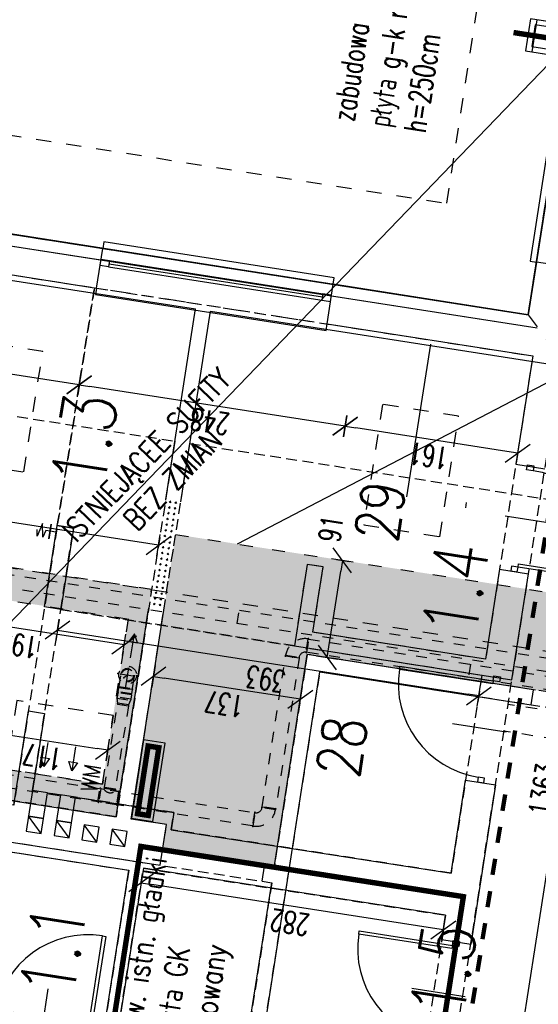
# Model space of a CAD drawing. Extents: x -38969 to 27108, y -24488 to 212598.
# Tile 127 of 256: x -8434 to -7956, y 33789 to 34697. Entities that reach past the tile are written whole.
import ezdxf
from ezdxf import colors
from ezdxf.entities.mleader import LeaderData, LeaderLine
from ezdxf.math import Vec2, Vec3

# ---------------------------------------------------------------- set-up
doc = ezdxf.new("R2010")
doc.units = 0
doc.header["$LTSCALE"] = 100
doc.header["$MEASUREMENT"] = 0
for name, pattern in [('0.5_0.5', [1, 0.5, -0.5]), ('0.7_0.7', [1.4, 0.7, -0.7]), ('ACAD_ISO03W100', [30, 12, -18]), ('CENTER', [0.55, 0.37, -0.06, 0.06, -0.06]), ('DASHED22', [0.15, 0.1, -0.05]), ('HIDDEN', [0.375, 0.25, -0.125])]:
    doc.linetypes.add(name, pattern=pattern)
doc.layers.get('0').update_dxf_attribs({"linetype": 'CONTINUOUS'})
doc.layers.get('DEFPOINTS').update_dxf_attribs({"linetype": 'CONTINUOUS'})
for name, color, linetype in [('F_0-DIM', 6, 'CONTINUOUS'), ('F_0-MEBLE kuchnia', 5, 'CONTINUOUS'), ('F_0-MUR', 3, 'CONTINUOUS'), ('F_0-MUR istn', 200, 'CONTINUOUS'), ('F_0-MUW', 1, 'CONTINUOUS'), ('F_0-NR POM', 3, 'CONTINUOUS'), ('F_0-POMOCNICZA', 2, 'CONTINUOUS'), ('F_0-POW', 123, 'DASHED22'), ('F_0-STOLARKA', 6, 'CONTINUOUS'), ('F_0-sufity TXT', 123, 'CONTINUOUS'), ('F_0-WENTYLACJA', 2, 'CONTINUOUS'), ('F_1-mur', 3, 'CONTINUOUS'), ('F_1-MUR istn', 200, 'CONTINUOUS'), ('F_1-MUR wyburzany', 252, 'CONTINUOUS'), ('F_1-MUW', 1, 'CONTINUOUS'), ('F_1-NR POM', 3, 'CONTINUOUS'), ('F_1-POMOCNICZA', 2, 'CONTINUOUS'), ('F_1-POW', 2, 'DASHED22'), ('F_1-STOLARKA TXT', 6, 'CONTINUOUS'), ('F_1-sufit podw', 252, 'CONTINUOUS'), ('F_1-sufity TXT', 123, 'CONTINUOUS'), ('F_1-TXT', 123, 'CONTINUOUS'), ('F_1-WEN_WYC1-_OSIE', 2, 'CENTER'), ('F_1-WEN_WYC1-_ZLICZAC', 6, 'CONTINUOUS'), ('F_1-WENTYLACJA', 2, 'CONTINUOUS'), ('t_1-TXT', 123, 'CONTINUOUS')]:
    doc.layers.add(name, color=color, linetype=linetype)
doc.layers.add('F_0-zw', color=7, linetype='CONTINUOUS', true_color=0x2424ff)
doc.styles.add('ROMANS', font='ROMANS.shx', dxfattribs={"width": 0.8})
doc.styles.get("Standard").update_dxf_attribs({"font": 'romans.shx', "width": 0.7})
doc.dimstyles.new('DIM100', dxfattribs={"dimscale": 10, "dimtxt": 2, "dimasz": 1, "dimexe": 0, "dimexo": 0, "dimgap": 0.5, "dimtad": 1, "dimdec": 4, "dimrnd": 0.5, "dimdsep": 46, "dimtxsty": 'Standard', "dimblk1": 'TICK1', "dimblk2": 'TICK1', "dimsah": 1, "dimcen": 0, "dimse1": 1, "dimse2": 1, "dimclrd": 6, "dimclre": 6, "dimclrt": 123, "dimadec": 0, "dimazin": 0, "dimtfac": 1, "dimtdec": 4, "dimtmove": 2, "dimatfit": 3, "dimldrblk": 'TICK1', "dimfxl": 1, "dimtolj": 1, "dimarcsym": 0})

# ---------------------------------------------------------------- blocks, each defined once
blk = doc.blocks.new('TICK1')
at = {"color": 0}
for p, q in [((-1, -1), (1, 1)), ((0, -1), (0, 1)), ((0, 0), (-1, 0))]:
    blk.add_line(p, q, dxfattribs=at)
blk = doc.blocks.new('*D1813')
at = {"layer": 'DEFPOINTS', "color": 0}
for p in [(-8935.47, 34446.9), (-8946.44, 34376.45), (-8399.39, 34230.5)]:
    blk.add_point(p, dxfattribs=at)
at = {"layer": 'F_0-DIM', "color": 6, "lineweight": -2, "transparency": 16777216}
blk.add_line((-8389.06, 34361.77), (-8925.59, 34445.36), dxfattribs=at)
at = {"layer": 'F_0-DIM', "color": 6, "lineweight": -2, "transparency": 16777216, "xscale": 10, "yscale": 10, "zscale": 10}
for p, rotation in [((-8935.47, 34446.9), 171.1447089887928), ((-8379.18, 34360.23), 351.1447089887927)]:
    blk.add_blockref('TICK1', p, dxfattribs=dict(at, rotation=rotation))
at = {"layer": 'F_0-DIM', "color": 123, "transparency": 16777216, "insert": (-8659.63, 34388.75), "char_height": 20, "attachment_point": 5, "rotation": 171.14471}
blk.add_mtext('\\A1;563', dxfattribs=at)
blk = doc.blocks.new('*D1814')
at = {"layer": 'DEFPOINTS', "color": 0}
for p in [(-8379.18, 34360.23), (-8399.39, 34230.5), (-8163.74, 34132.05)]:
    blk.add_point(p, dxfattribs=at)
at = {"layer": 'F_0-DIM', "color": 6, "lineweight": -2, "transparency": 16777216}
blk.add_line((-8144.02, 34323.6), (-8369.3, 34358.7), dxfattribs=at)
at = {"layer": 'F_0-DIM', "color": 6, "lineweight": -2, "transparency": 16777216, "xscale": 10, "yscale": 10, "zscale": 10}
for p, rotation in [((-8379.18, 34360.23), 171.1447089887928), ((-8134.13, 34322.06), 351.1447089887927)]:
    blk.add_blockref('TICK1', p, dxfattribs=dict(at, rotation=rotation))
at = {"layer": 'F_0-DIM', "color": 123, "transparency": 16777216, "insert": (-8258.97, 34326.33), "char_height": 20, "attachment_point": 5, "rotation": 171.14471}
blk.add_mtext('\\A1;248', dxfattribs=at)
blk = doc.blocks.new('*D1815')
at = {"layer": 'DEFPOINTS', "color": 0}
for p in [(-8134.13, 34322.06), (-8163.74, 34132.05), (-8004.66, 34107.26)]:
    blk.add_point(p, dxfattribs=at)
at = {"layer": 'F_0-DIM', "color": 6, "lineweight": -2, "transparency": 16777216}
blk.add_line((-7984.93, 34298.81), (-8124.25, 34320.52), dxfattribs=at)
at = {"layer": 'F_0-DIM', "color": 6, "lineweight": -2, "transparency": 16777216, "xscale": 10, "yscale": 10, "zscale": 10}
for p, rotation in [((-8134.13, 34322.06), 171.1447089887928), ((-7975.05, 34297.27), 351.1447089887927)]:
    blk.add_blockref('TICK1', p, dxfattribs=dict(at, rotation=rotation))
at = {"layer": 'F_0-DIM', "color": 123, "transparency": 16777216, "insert": (-8056.9, 34294.84), "char_height": 20, "attachment_point": 5, "rotation": 171.14471}
blk.add_mtext('\\A1;161', dxfattribs=at)
blk = doc.blocks.new('*D1820')
at = {"layer": 'DEFPOINTS', "color": 0}
for p in [(-8496.22, 33937.92), (-8333.55, 33912.57), (-8356.02, 33768.31)]:
    blk.add_point(p, dxfattribs=at)
at = {"layer": 'F_0-DIM', "color": 6, "lineweight": -2, "transparency": 16777216}
blk.add_line((-8517.15, 33803.54), (-8497.76, 33928.03), dxfattribs=at)
at = {"layer": 'F_0-DIM', "color": 6, "lineweight": -2, "transparency": 16777216, "xscale": 10, "yscale": 10, "zscale": 10}
for p, rotation in [((-8496.22, 33937.92), 81.14470898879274), ((-8518.69, 33793.66), 261.1447089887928)]:
    blk.add_blockref('TICK1', p, dxfattribs=dict(at, rotation=rotation))
at = {"layer": 'F_0-DIM', "color": 123, "transparency": 16777216, "insert": (-8522.28, 33868.09), "char_height": 20, "attachment_point": 5, "rotation": 81.14471}
blk.add_mtext('\\A1;146', dxfattribs=at)
blk = doc.blocks.new('*D1823')
at = {"layer": 'DEFPOINTS', "color": 0}
for p in [(-8320.09, 33914.52), (-8322.2, 33900.96), (-8041.45, 33871.11)]:
    blk.add_point(p, dxfattribs=at)
at = {"layer": 'F_0-DIM', "color": 6, "lineweight": -2, "transparency": 16777216}
blk.add_line((-8053.44, 33859.09), (-8312.32, 33899.42), dxfattribs=at)
at = {"layer": 'F_0-DIM', "color": 6, "lineweight": -2, "transparency": 16777216, "xscale": 10, "yscale": 10, "zscale": 10}
for p, rotation in [((-8322.2, 33900.96), 171.1447089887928), ((-8043.56, 33857.55), 351.1447089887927)]:
    blk.add_blockref('TICK1', p, dxfattribs=dict(at, rotation=rotation))
at = {"layer": 'F_0-DIM', "color": 123, "transparency": 16777216, "insert": (-8185.19, 33864.44), "char_height": 20, "attachment_point": 5, "rotation": 171.14471}
blk.add_mtext('\\A1;282', dxfattribs=at)
blk = doc.blocks.new('DR_1190L1')
at = {"color": 7}
blk.add_line((-15, 45), (35, 45), dxfattribs=at)
blk.add_lwpolyline([(4, 0), (4, 3), (91, 3), (91, 0), (4, 0)])
blk.add_arc((4, 3), 87, 0, 90, dxfattribs=at)
blk = doc.blocks.new('*D1826')
at = {"layer": 'DEFPOINTS', "color": 0}
for p in [(-7853.52, 34661.6), (-7831.8, 34658.22), (-8063.34, 33314.85)]:
    blk.add_point(p, dxfattribs=at)
at = {"layer": 'F_0-DIM', "color": 6, "lineweight": -2, "transparency": 16777216}
blk.add_line((-8040.09, 33321.35), (-7833.34, 34648.34), dxfattribs=at)
at = {"layer": 'F_0-DIM', "color": 6, "lineweight": -2, "transparency": 16777216, "xscale": 10, "yscale": 10, "zscale": 10}
for p, rotation in [((-7831.8, 34658.22), 81.14470898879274), ((-8041.62, 33311.47), 261.1447089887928)]:
    blk.add_blockref('TICK1', p, dxfattribs=dict(at, rotation=rotation))
at = {"layer": 'F_0-DIM', "color": 123, "transparency": 16777216, "insert": (-7951.54, 33987.15), "char_height": 20, "attachment_point": 5, "rotation": 81.14471}
blk.add_mtext('\\A1;1363', dxfattribs=at)
blk = doc.blocks.new('*D1844')
at = {"layer": 'DEFPOINTS', "color": 0}
for p in [(-8010.93, 34073.51), (-8411.2, 34057.25), (-8023.04, 33995.76)]:
    blk.add_point(p, dxfattribs=at)
at = {"layer": 'F_0-DIM', "color": 6, "lineweight": -2, "transparency": 16777216}
blk.add_line((-8389.36, 34132.47), (-8020.81, 34075.05), dxfattribs=at)
at = {"layer": 'F_0-DIM', "color": 6, "lineweight": -2, "transparency": 16777216, "xscale": 10, "yscale": 10, "zscale": 10}
for p, rotation in [((-8399.24, 34134.01), 171.1447089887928), ((-8010.93, 34073.51), 351.1447089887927)]:
    blk.add_blockref('TICK1', p, dxfattribs=dict(at, rotation=rotation))
at = {"layer": 'F_0-DIM', "color": 123, "transparency": 16777216, "insert": (-8207.39, 34088.94), "char_height": 20, "attachment_point": 5, "rotation": 171.14471}
blk.add_mtext('\\A1;393', dxfattribs=at)
blk = doc.blocks.new('*D1864')
at = {"layer": 'DEFPOINTS', "color": 0}
for p in [(-8644.01, 34264.92), (-8650.37, 34224.06), (-8312.45, 34171.41)]:
    blk.add_point(p, dxfattribs=at)
at = {"layer": 'F_1-sufity TXT', "color": 6, "lineweight": -2, "transparency": 16777216}
blk.add_line((-8315.97, 34213.81), (-8634.13, 34263.38), dxfattribs=at)
at = {"layer": 'F_1-sufity TXT', "color": 6, "lineweight": -2, "transparency": 16777216, "xscale": 10, "yscale": 10, "zscale": 10}
for p, rotation in [((-8644.01, 34264.92), 171.1447089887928), ((-8306.08, 34212.27), 351.1447089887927)]:
    blk.add_blockref('TICK1', p, dxfattribs=dict(at, rotation=rotation))
at = {"layer": 'F_1-sufity TXT', "color": 123, "transparency": 16777216, "insert": (-8477.36, 34223.77), "char_height": 20, "attachment_point": 5, "rotation": 171.14471}
blk.add_mtext('\\A1;342', dxfattribs=at)
blk = doc.blocks.new('*D1866')
at = {"layer": 'DEFPOINTS', "color": 0}
for p in [(-8352.91, 34023.25), (-8473.4, 34010.05), (-8357.77, 33992.04)]:
    blk.add_point(p, dxfattribs=at)
at = {"layer": 'F_1-sufity TXT', "color": 6, "lineweight": -2, "transparency": 16777216}
blk.add_line((-8458.66, 34039.72), (-8362.79, 34024.79), dxfattribs=at)
at = {"layer": 'F_1-sufity TXT', "color": 6, "lineweight": -2, "transparency": 16777216, "xscale": 10, "yscale": 10, "zscale": 10}
for p, rotation in [((-8468.54, 34041.26), 171.1447089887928), ((-8352.91, 34023.25), 351.1447089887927)]:
    blk.add_blockref('TICK1', p, dxfattribs=dict(at, rotation=rotation))
at = {"layer": 'F_1-sufity TXT', "color": 123, "transparency": 16777216, "insert": (-8413.03, 34017.43), "char_height": 20, "attachment_point": 5, "rotation": 171.14471}
blk.add_mtext('\\A1;117', dxfattribs=at)
blk = doc.blocks.new('*D1867')
at = {"layer": 'DEFPOINTS', "color": 0}
for p in [(-8524.58, 34174.01), (-8528.3, 34150.14), (-8334.04, 34144.33)]:
    blk.add_point(p, dxfattribs=at)
at = {"layer": 'F_1-sufity TXT', "color": 6, "lineweight": -2, "transparency": 16777216}
blk.add_line((-8347.64, 34121.99), (-8518.42, 34148.6), dxfattribs=at)
at = {"layer": 'F_1-sufity TXT', "color": 6, "lineweight": -2, "transparency": 16777216, "xscale": 10, "yscale": 10, "zscale": 10}
for p, rotation in [((-8528.3, 34150.14), 171.1447089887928), ((-8337.76, 34120.45), 351.1447089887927)]:
    blk.add_blockref('TICK1', p, dxfattribs=dict(at, rotation=rotation))
at = {"layer": 'F_1-sufity TXT', "color": 123, "transparency": 16777216, "insert": (-8435.34, 34120.47), "char_height": 20, "attachment_point": 5, "rotation": 171.14471}
blk.add_mtext('\\A1;193', dxfattribs=at)
blk = doc.blocks.new('*D1869')
at = {"layer": 'DEFPOINTS', "color": 0}
for p in [(-8310.74, 34091.43), (-8319.08, 34037.89), (-8183.72, 34016.8)]:
    blk.add_point(p, dxfattribs=at)
at = {"layer": 'F_1-sufity TXT', "color": 6, "lineweight": -2, "transparency": 16777216}
blk.add_line((-8185.26, 34071.88), (-8300.86, 34089.89), dxfattribs=at)
at = {"layer": 'F_1-sufity TXT', "color": 6, "lineweight": -2, "transparency": 16777216, "xscale": 10, "yscale": 10, "zscale": 10}
for p, rotation in [((-8310.74, 34091.43), 171.1447089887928), ((-8175.38, 34070.34), 351.1447089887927)]:
    blk.add_blockref('TICK1', p, dxfattribs=dict(at, rotation=rotation))
at = {"layer": 'F_1-sufity TXT', "color": 123, "transparency": 16777216, "insert": (-8245.37, 34066.06), "char_height": 20, "attachment_point": 5, "rotation": 171.14471}
blk.add_mtext('\\A1;137', dxfattribs=at)
blk = doc.blocks.new('*D1873')
at = {"layer": 'DEFPOINTS', "color": 0}
for p in [(-8154.98, 34201.28), (-8136.66, 34198.42), (-8168.95, 34111.61)]:
    blk.add_point(p, dxfattribs=at)
at = {"layer": 'F_1-sufity TXT', "color": 6, "lineweight": -2, "transparency": 16777216}
blk.add_line((-8149.09, 34118.63), (-8138.2, 34188.54), dxfattribs=at)
at = {"layer": 'F_1-sufity TXT', "color": 6, "lineweight": -2, "transparency": 16777216, "xscale": 10, "yscale": 10, "zscale": 10}
for p, rotation in [((-8136.66, 34198.42), 81.14470898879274), ((-8150.63, 34108.75), 261.1447089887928)]:
    blk.add_blockref('TICK1', p, dxfattribs=dict(at, rotation=rotation))
at = {"layer": 'F_1-sufity TXT', "color": 123, "transparency": 16777216, "insert": (-8147.28, 34227.7), "char_height": 20, "attachment_point": 5, "rotation": 81.14471}
blk.add_mtext('\\A1;91', dxfattribs=at)

msp = doc.modelspace()

# ---------------------------------------------------------------- hatches: boundary and pattern name
at = {"layer": 'F_1-MUR wyburzany', "linetype": '0.7_0.7', "ltscale": 0.15}
h = msp.add_hatch(dxfattribs=at)
h.set_pattern_fill('CROSS', color=256, scale=15, angle=45, style=0)
h.set_pattern_definition([(216.14471, (-3474.9248, 39041.0085), (-0.816387, -5.240087), [1.875, -5.625]), (306.14471, (-3476.2348, 39041.2126), (5.240087, -0.816387), [1.875, -5.625])])
h.paths.add_polyline_path([(-8301.04163, 34154.80052), (-8314.20105, 34156.85071), (-8298.65317, 34256.64682), (-8285.49375, 34254.59663)])
at = {"layer": 'F_1-sufit podw', "true_color": 0x0919f6}
h = msp.add_hatch(dxfattribs=at)
h.set_pattern_fill('DOTS', color=5, scale=100, angle=81, style=0)
h.set_pattern_definition([(162.14471, (-7298.9845, 21519.5906), (-4.8908185, -4.9907935), [0, -6.25])])
h.paths.add_polyline_path([(-7609.78668, 34374.66406), (-7626.89901, 34264.82639), (-7224.22193, 34202.2048), (-7207.12696, 34311.9311), (-7266.41177, 34321.16747)])
h.paths.add_polyline_path([(-7722.95995, 33648.24666), (-7740.48125, 33535.7839), (-7563.61488, 33508.22874), (-7546.09357, 33620.69151)])
h.paths.add_polyline_path([(-7481.0379, 35200.85521), (-7498.18061, 35091.02227), (-7154.8057, 35037.52567), (-7095.52088, 35028.28931), (-7078.42591, 35138.01561)])
h.paths.add_polyline_path([(-7382.69303, 35832.11539), (-7411.38885, 35644.3044), (-7288.96763, 35625.23161), (-7259.72602, 35812.92273)])
h.paths.add_polyline_path([(-8697.17708, 35956.91629), (-8709.96397, 35874.84197), (-7515.12981, 35688.69103), (-7643.96718, 34861.73149), (-7550.34465, 34847.14543), (-7408.72038, 35756.1793)])
h.paths.add_polyline_path([(-7647.04597, 34841.96989), (-7756.53508, 34139.19971), (-8290.34353, 34222.36517), (-8331.25323, 33959.78091), (-8298.64658, 33954.70091), (-8302.34112, 33930.98698), (-8199.58077, 33914.97729), (-8168.94683, 34111.60526), (-7676.88285, 34034.94343), (-7553.42343, 34827.38383)])
h.paths.add_polyline_path([(-8739.52717, 33840.20506), (-8747.41839, 33789.55424), (-8572.53851, 33762.30858), (-8587.43033, 33666.72351), (-8506.39741, 33654.09886), (-8483.61438, 33800.33475)])
h.paths.add_polyline_path([(-8828.09011, 33828.40533), (-8832.08783, 33802.74544), (-8759.27535, 33791.40152), (-8755.27763, 33817.06141)])
h.paths.add_polyline_path([(-8867.48819, 33993.73331), (-8870.93588, 33971.60386), (-8734.51182, 33950.34947), (-8731.06413, 33972.47893)])
h.paths.add_polyline_path([(-8665.61465, 34126.23642), (-8685.78072, 33996.7979), (-8713.44697, 34001.1082), (-8718.21909, 33970.47771), (-8719.20717, 33970.63165), (-8737.6799, 33852.06202), (-8684.32356, 33843.74929), (-8664.00356, 33974.17589), (-8461.4471, 33942.61831), (-8457.59862, 33967.32032), (-8566.28745, 33984.25365), (-8547.04502, 34107.76369)])
h.paths.add_polyline_path([(-8683.68879, 34229.24659), (-8697.08152, 34143.28361), (-8675.62435, 34139.94065), (-8662.23162, 34225.90364)])
h.paths.add_polyline_path([(-8650.37465, 34224.05637), (-8663.76738, 34138.09338), (-8533.34078, 34117.77338), (-8524.57912, 34174.01127), (-8334.04251, 34144.32635), (-8357.76861, 33992.0373), (-8473.40129, 34010.05246), (-8477.67929, 33982.59358), (-8345.08635, 33961.93606), (-8312.45119, 34171.40909)])

# ---------------------------------------------------------------- linework, layer by layer
at = {"layer": 'F_0-MEBLE kuchnia', "color": 150, "ltscale": 0.6}
msp.add_lwpolyline([(-8400.79446, 34224.45443), (-8406.0691, 34225.2762), (-8407.15368, 34218.31465), (-8405.06668, 34231.71035), (-8406.0691, 34225.2762), (-8409.86166, 34225.86706), (-8412.90392, 34219.87079), (-8412.93897, 34232.33058), (-8418.0663, 34220.67507), (-8418.03166, 34226.89684)], dxfattribs=at)
at = {"layer": 'F_0-MUR'}
for points in [[(-6588.15936, 36066.56229), (-9066.80704, 33493.45314)], [(-7923.71356, 34691.76959), (-7963.23677, 34697.92717), (-7967.85496, 34668.28476), (-7917.46286, 34660.43385)], [(-7913.61438, 34685.13585), (-7959.06607, 34692.21707), (-7962.14486, 34672.45546), (-7916.69316, 34665.37425)]]:
    msp.add_lwpolyline(points, dxfattribs=at)
at = {"layer": 'F_0-MUR', "color": 10, "linetype": '0.5_0.5', "ltscale": 0.5, "const_width": 5}
msp.add_lwpolyline([(-7889.46368, 34671.25263), (-7960.60546, 34682.33626), (-7978.89076, 34685.18505)], dxfattribs=at)
at = {"layer": 'F_0-MUR', "color": 10, "linetype": 'HIDDEN', "const_width": 5}
msp.add_lwpolyline([(-8123.09765, 33259.26651), (-8025.10207, 33888.26393), (-8322.37817, 33934.57849), (-8349.64129, 33759.58659), (-8362.13943, 33761.53375)], dxfattribs=at)
at = {"layer": 'F_0-MUR istn'}
for p, q in [((-8357.54508, 34486.10186), (-8550.22073, 34516.12004)), ((-8363.24084, 34449.54289), (-8357.54508, 34486.10186)), ((-8555.91649, 34479.56107), (-8363.24084, 34449.54289)), ((-7957.73417, 34473.40385), (-7965.2772, 34424.98791)), ((-7921.1752, 34467.70809), (-7957.73417, 34473.40385)), ((-8150.80357, 34416.44591), (-8145.10782, 34453.00488)), ((-7965.2772, 34424.98791), (-8145.10782, 34453.00488)), ((-8150.80357, 34416.44591), (-7961.09216, 34386.88955)), ((-7961.09216, 34386.88955), (-7976.64004, 34287.09344)), ((-7976.64004, 34287.09344), (-7949.96187, 34282.93707)), ((-8169.16884, 34194.62906), (-8180.86824, 34119.53496)), ((-8154.34764, 34192.31997), (-8169.16884, 34194.62906)), ((-8163.73794, 34132.04707), (-8154.34764, 34192.31997)), ((-7991.7261, 34190.26157), (-8004.65701, 34107.26282)), ((-7991.7261, 34190.26157), (-7965.04794, 34186.1052)), ((-7980.28794, 34088.28526), (-7965.04794, 34186.1052)), ((-8004.65701, 34107.26282), (-8163.73794, 34132.04707)), ((-8180.86824, 34119.53496), (-7980.28794, 34088.28526)), ((-8439.56974, 33972.60799), (-8426.02307, 34059.55905)), ((-8426.02307, 34059.55905), (-8411.20186, 34057.24996)), ((-8411.20186, 34057.24996), (-8422.2855, 33986.10818)), ((-8036.43298, 33909.80071), (-8023.04025, 33995.76369)), ((-8023.04025, 33995.76369), (-7995.374, 33991.45339)), ((-7995.374, 33991.45339), (-8018.31097, 33844.22942)), ((-8408.45238, 33983.95303), (-8396.59541, 33982.10576)), ((-8382.76229, 33979.9506), (-8291.8589, 33965.78818)), ((-8291.8589, 33965.78818), (-8294.32193, 33949.97889)), ((-8294.32193, 33949.97889), (-8036.43298, 33909.80071)), ((-8463.97458, 33932.89144), (-8333.54798, 33912.57144)), ((-8356.02313, 33768.31172), (-8333.54798, 33912.57144)), ((-8320.08718, 33914.52255), (-8343.17809, 33766.31051)), ((-8041.44853, 33871.11164), (-8320.08718, 33914.52255)), ((-8044.98914, 33848.38579), (-8041.44853, 33871.11164)), ((-8018.31097, 33844.22942), (-8044.98914, 33848.38579))]:
    msp.add_line(p, q, dxfattribs=at)
msp.add_lwpolyline([(-8411.09094, 34155.40284), (-8399.39155, 34230.49694), (-8384.57034, 34228.18785), (-8396.26974, 34153.09375)], close=True, dxfattribs=at)
at = {"layer": 'F_0-MUW', "linetype": 'Continuous'}
for p, q in [((-8359.23841, 34475.23298), (-8551.91407, 34505.25116)), ((-7957.08973, 34412.57963), (-8146.80115, 34442.136))]:
    msp.add_line(p, q, dxfattribs=at)
at = {"layer": 'F_0-MUW'}
for p, q in [((-8414.30207, 33946.40598), (-8425.98005, 33962.39425)), ((-8388.61199, 33942.40355), (-8400.28996, 33958.39183)), ((-8362.9219, 33938.40113), (-8374.59987, 33954.3894)), ((-8337.23181, 33934.3987), (-8348.90978, 33950.38698))]:
    msp.add_line(p, q, dxfattribs=at)
at = {"layer": 'F_0-MUW', "linetype": 'Continuous'}
for points in [[(-8408.45238, 33983.95303), (-8422.2855, 33986.10818), (-8425.98005, 33962.39425), (-8412.14692, 33960.2391)], [(-8382.76229, 33979.9506), (-8396.59541, 33982.10576), (-8400.28996, 33958.39183), (-8386.45683, 33956.23668)], [(-8412.14692, 33960.2391), (-8425.98005, 33962.39425), (-8428.1352, 33948.56113), (-8414.30207, 33946.40598)], [(-8386.45683, 33956.23668), (-8400.28996, 33958.39183), (-8402.44511, 33944.55871), (-8388.61199, 33942.40355)], [(-8360.76675, 33952.23425), (-8374.59987, 33954.3894), (-8376.75502, 33940.55628), (-8362.9219, 33938.40113)], [(-8335.07666, 33948.23183), (-8348.90978, 33950.38698), (-8351.06494, 33936.55386), (-8337.23181, 33934.3987)]]:
    msp.add_lwpolyline(points, close=True, dxfattribs=at)
at = {"layer": 'F_0-POMOCNICZA', "linetype": '0.7_0.7', "ltscale": 0.2}
for p, q in [((-8040.34988, 34527.76968), (-7956.14502, 35068.2496)), ((-9027.44209, 34681.55516), (-8040.34988, 34527.76968))]:
    msp.add_line(p, q, dxfattribs=at)
at = {"layer": 'F_0-POMOCNICZA', "linetype": '0.7_0.7', "ltscale": 0.15}
for p, q in [((-7791.15289, 34035.54122), (-7983.82854, 34065.55941)), ((-7795.00137, 34010.83922), (-7987.67703, 34040.8574))]:
    msp.add_line(p, q, dxfattribs=at)
for points in [[(-7957.73417, 34473.40385), (-7930.4869, 34648.29406)], [(-8357.54508, 34486.10186), (-8145.10782, 34453.00488)], [(-8363.24084, 34449.54289), (-8150.80357, 34416.44591)]]:
    msp.add_lwpolyline(points, dxfattribs=at)
at = {"layer": 'F_0-POW'}
msp.add_lwpolyline([(-9129.2458, 33443.46914), (-8952.36941, 34578.77339), (-7965.2772, 34424.98791), (-7853.36325, 35143.32228), (-8841.44354, 35297.2617), (-8665.33685, 36427.62555), (-6545.90463, 36097.4255), (-7005.1059, 33149.982), (-7010.80166, 33113.42303)], close=True, dxfattribs=at)
at = {"layer": 'F_0-POW', "color": 1}
for points in [[(-8099.89886, 33320.54687), (-7890.07944, 34667.30031), (-7697.40378, 34637.28212), (-7907.22321, 33290.52869)], [(-8365.217, 34449.85077), (-8439.56974, 33972.60799), (-8830.84953, 34033.568), (-8833.15862, 34018.74679), (-8892.44344, 34027.98316), (-8876.89556, 34127.77927), (-8982.62015, 34144.25078), (-8925.35469, 34511.81665), (-8900.65268, 34507.96817), (-8896.80419, 34532.67017)], [(-8004.65701, 34107.26282), (-8163.73794, 34132.04707), (-8154.34764, 34192.31997), (-8169.16884, 34194.62906), (-8180.86824, 34119.53496), (-8396.26974, 34153.09375), (-8384.57034, 34228.18785), (-8391.98095, 34229.3424), (-8399.39155, 34230.49694), (-8365.217, 34449.85077), (-7961.09216, 34386.88955)], [(-8422.2855, 33986.10818), (-8396.26974, 34153.09375), (-8180.86824, 34119.53496), (-8180.86824, 34119.53496), (-8007.95419, 34092.59556), (-8036.43298, 33909.80071), (-8294.32193, 33949.97889), (-8291.8589, 33965.78818)], [(-8681.87815, 33411.21719), (-8597.36541, 33953.67327), (-8333.54798, 33912.57144), (-8356.02313, 33768.31172), (-8485.46165, 33788.47778), (-8547.49923, 33390.28143)], [(-8343.17809, 33766.31051), (-8320.08718, 33914.52255), (-8041.44853, 33871.11164), (-8126.57703, 33324.70324), (-8273.80099, 33347.64021), (-8211.76341, 33745.83657)]]:
    msp.add_lwpolyline(points, close=True, dxfattribs=at)
at = {"layer": 'F_0-STOLARKA'}
for p, q in [((-8351.64165, 34472.0253), (-8155.01367, 34441.39136)), ((-8351.17983, 34474.98954), (-8146.64721, 34443.12408)), ((-8352.10347, 34469.06106), (-8147.57085, 34437.1956))]:
    msp.add_line(p, q, dxfattribs=at)
for points in [[(-7930.4869, 34648.29406), (-7936.41538, 34649.21769), (-7963.66265, 34474.32748), (-7957.73417, 34473.40385)], [(-8145.10782, 34453.00488), (-8144.18418, 34458.93337), (-8356.62144, 34492.03034), (-8357.54508, 34486.10186)], [(-8363.24084, 34449.54289), (-8364.16447, 34443.61441), (-8151.72721, 34410.51743), (-8150.80357, 34416.44591)]]:
    msp.add_lwpolyline(points, dxfattribs=at)
for points in [[(-8360.00811, 34470.29257), (-8359.08447, 34476.22106), (-8351.17983, 34474.98954), (-8352.10347, 34469.06106)], [(-8147.57085, 34437.1956), (-8146.64721, 34443.12408), (-8154.55185, 34444.3556), (-8155.47549, 34438.42712)], [(-7960.18278, 34285.54152), (-7960.8755, 34281.09516), (-7966.80399, 34282.01879), (-7966.11126, 34286.46515)], [(-7975.42278, 34187.72157), (-7974.73005, 34192.16793), (-7980.65853, 34193.09157), (-7981.35126, 34188.6452)], [(-7991.00288, 34090.96667), (-7991.69561, 34086.52031), (-7997.62409, 34087.44395), (-7996.93136, 34091.89031)], [(-8006.24288, 33993.14672), (-8005.55016, 33997.59308), (-8011.47864, 33998.51672), (-8012.17137, 33994.07036)], [(-8028.53188, 33846.83387), (-8029.2246, 33842.38751), (-8035.15309, 33843.31114), (-8034.46036, 33847.75751)]]:
    msp.add_lwpolyline(points, close=True, dxfattribs=at)
at = {"layer": 'F_0-WENTYLACJA', "ltscale": 0.15}
for points in [[(-8408.27379, 34030.57175), (-8411.72992, 34008.38813), (-8414.45072, 34016.90853), (-8406.54608, 34015.67701), (-8411.72992, 34008.38813)], [(-8382.5837, 34026.56932), (-8386.03983, 34004.3857), (-8388.76064, 34012.9061), (-8380.856, 34011.67459), (-8386.03983, 34004.3857)]]:
    msp.add_lwpolyline(points, dxfattribs=at)
at = {"layer": 'F_0-zw', "color": 172, "linetype": '0.5_0.5', "lineweight": 100, "ltscale": 0.3, "true_color": 0x0606e5}
msp.add_lwpolyline([(-8067.48917, 33463.61214), (-7926.36123, 34369.46026)], dxfattribs=at)
at = {"layer": 'F_1-mur'}
msp.add_lwpolyline([(-7923.71356, 34691.76959), (-7957.30829, 34697.00353), (-7961.92647, 34667.36112), (-7917.46286, 34660.43385)], dxfattribs=at)
at = {"layer": 'F_1-MUR istn'}
for p, q in [((-7920.94265, 34709.55503), (-7965.2772, 34424.98791)), ((-7965.2772, 34424.98791), (-8952.36941, 34578.77339)), ((-8896.58581, 34527.57583), (-8272.11907, 34430.28612)), ((-8299.52383, 34254.38506), (-8272.11907, 34430.28612)), ((-8285.69071, 34252.2299), (-8258.28594, 34428.13097)), ((-8258.28594, 34428.13097), (-7930.24329, 34377.02308)), ((-8345.08635, 33961.93606), (-8315.07171, 34154.58895)), ((-8331.25323, 33959.78091), (-8301.23859, 34152.4338)), ((-8199.58077, 33914.97729), (-8168.94683, 34111.60526)), ((-7960.46189, 34079.12405), (-8168.94683, 34111.60526)), ((-8273.33918, 33350.60445), (-8157.26886, 34095.61699)), ((-8157.26886, 34095.61699), (-7962.61704, 34065.29092)), ((-7962.61704, 34065.29092), (-7960.46189, 34079.12405)), ((-8435.98974, 33976.09849), (-8345.08635, 33961.93606)), ((-8298.64658, 33954.70091), (-8331.25323, 33959.78091)), ((-8304.49627, 33917.15386), (-8298.64658, 33954.70091)), ((-8447.76792, 33939.47508), (-8304.49627, 33917.15386)), ((-8210.62865, 33902.52962), (-8208.4735, 33916.36274)), ((-8208.4735, 33916.36274), (-8199.58077, 33914.97729)), ((-8287.63412, 33349.79536), (-8201.73592, 33901.14416)), ((-8210.62865, 33902.52962), (-8201.73592, 33901.14416))]:
    msp.add_line(p, q, dxfattribs=at)
at = {"layer": 'F_1-MUW', "linetype": 'Continuous'}
msp.add_line((-7957.08973, 34412.57963), (-8943.19386, 34566.21117), dxfattribs=at)
at = {"layer": 'F_1-MUW'}
for p, q in [((-8414.30207, 33946.40598), (-8425.98005, 33962.39425)), ((-8388.61199, 33942.40355), (-8400.28996, 33958.39183)), ((-8362.9219, 33938.40113), (-8374.59987, 33954.3894)), ((-8337.23181, 33934.3987), (-8348.90978, 33950.38698))]:
    msp.add_line(p, q, dxfattribs=at)
at = {"layer": 'F_1-MUW', "linetype": 'Continuous'}
msp.add_lwpolyline([(-8022.51194, 34251.73345), (-8023.28164, 34246.79305)], dxfattribs=at)
at = {"layer": 'F_1-MUW'}
msp.add_lwpolyline([(-8311.37154, 33957.4729), (-8300.10171, 34029.80975), (-8319.86332, 34032.88854), (-8331.13314, 33960.55169)], close=True, dxfattribs=at)
at = {"layer": 'F_1-MUW', "color": 10, "linetype": '0.5_0.5', "const_width": 5}
msp.add_lwpolyline([(-8315.54224, 33963.183), (-8305.81181, 34025.63905), (-8315.69261, 34027.17844), (-8325.42304, 33964.72239)], close=True, dxfattribs=at)
at = {"layer": 'F_1-MUW', "linetype": 'Continuous'}
for points in [[(-8412.14692, 33960.2391), (-8425.98005, 33962.39425), (-8428.1352, 33948.56113), (-8414.30207, 33946.40598)], [(-8386.45683, 33956.23668), (-8400.28996, 33958.39183), (-8402.44511, 33944.55871), (-8388.61199, 33942.40355)], [(-8360.76675, 33952.23425), (-8374.59987, 33954.3894), (-8376.75502, 33940.55628), (-8362.9219, 33938.40113)], [(-8335.07666, 33948.23183), (-8348.90978, 33950.38698), (-8351.06494, 33936.55386), (-8337.23181, 33934.3987)]]:
    msp.add_lwpolyline(points, close=True, dxfattribs=at)
at = {"layer": 'F_1-POMOCNICZA', "linetype": '0.7_0.7', "ltscale": 0.2}
for p, q in [((-8040.34988, 34527.76968), (-7956.14502, 35068.2496)), ((-9027.44209, 34681.55516), (-8040.34988, 34527.76968)), ((-7965.2772, 34424.98791), (-7711.69838, 34077.81392)), ((-8698.79059, 34231.5994), (-7711.69838, 34077.81392))]:
    msp.add_line(p, q, dxfattribs=at)
msp.add_lwpolyline([(-8740.40952, 36530.40732), (-6443.12285, 36172.49818), (-6916.17868, 33136.12745), (-6935.72898, 33010.64126), (-9232.02757, 33368.39646), (-9027.44209, 34681.55516), (-8040.34988, 34527.76968), (-7956.14502, 35068.2496), (-8433.3878, 35142.60234)], dxfattribs=at)
at = {"layer": 'F_1-POMOCNICZA'}
msp.add_lwpolyline([(-8742.15261, 35934.57348), (-8665.33685, 36427.62555), (-6545.90463, 36097.4255), (-7005.1059, 33149.982), (-7010.80166, 33113.42303), (-9129.2458, 33443.46914), (-8952.36941, 34578.77339), (-7965.2772, 34424.98791), (-7853.36325, 35143.32228), (-8841.44354, 35297.2617), (-8764.93565, 35788.3376)], dxfattribs=at)
at = {"layer": 'F_1-POMOCNICZA', "linetype": '0.7_0.7', "ltscale": 0.2}
for points in [[(-8500.29803, 34290.88622), (-8430.14433, 34279.95652), (-8412.84006, 34391.02624), (-8482.99376, 34401.95594)], [(-8116.92288, 34231.15772), (-8046.76918, 34220.22802), (-8029.46491, 34331.29775), (-8099.61861, 34342.22745)], [(-8357.76861, 33992.0373), (-8347.91901, 34055.25823), (-8436.84623, 34069.11278), (-8446.69583, 34005.89185)]]:
    msp.add_lwpolyline(points, close=True, dxfattribs=at)
at = {"layer": 'F_1-POW'}
msp.add_lwpolyline([(-9129.2458, 33443.46914), (-8952.36941, 34578.77339), (-7965.2772, 34424.98791), (-7853.36325, 35143.32228), (-8841.44354, 35297.2617), (-8665.33685, 36427.62555), (-6545.90463, 36097.4255), (-7005.1059, 33149.982), (-7010.80166, 33113.42303)], close=True, dxfattribs=at)
at = {"layer": 'F_1-POW', "color": 1}
for points in [[(-8199.58077, 33914.97729), (-8302.34112, 33930.98698), (-8298.64658, 33954.70091), (-8331.25323, 33959.78091), (-8277.28072, 34306.21051), (-7827.31761, 34236.10785), (-7761.67919, 34657.41663), (-7901.69854, 34679.23115), (-7870.91065, 34876.84721), (-7553.42343, 34827.38383), (-7676.88285, 34034.94343), (-8168.94683, 34111.60526)], [(-8582.41851, 34125.41951), (-8582.41851, 34125.41951), (-8663.76738, 34138.09338), (-8629.0373, 34361.01294), (-8291.11384, 34308.36566), (-8345.08635, 33961.93606), (-8552.58321, 33994.26334), (-8533.34078, 34117.77338), (-8558.19173, 34121.64507), (-8558.19173, 34121.64507)], [(-8254.03652, 33474.50107), (-8157.26886, 34095.61699), (-7679.038, 34021.11031), (-7775.80566, 33399.99439), (-7938.83891, 33425.39439), (-7958.14156, 33301.49778), (-8154.76954, 33332.13172), (-8135.46689, 33456.02834)], [(-8472.39822, 33781.38223), (-8447.76792, 33939.47508), (-8201.73592, 33901.14416), (-8226.36623, 33743.05132)]]:
    msp.add_lwpolyline(points, close=True, dxfattribs=at)
at = {"layer": 'F_1-STOLARKA TXT', "ltscale": 0.6}
msp.add_line((-8055.49961, 34397.80759), (-8077.4221, 34257.09523), dxfattribs=at)
at = {"layer": 'F_1-sufit podw', "color": 3, "linetype": 'ACAD_ISO03W100', "ltscale": 0.01}
msp.add_lwpolyline([(-7553.42343, 34827.38383), (-7676.88285, 34034.94343), (-8168.94683, 34111.60526), (-8199.58077, 33914.97729), (-8302.34112, 33930.98698), (-8298.64658, 33954.70091), (-8331.25323, 33959.78091), (-8290.34353, 34222.36517), (-7756.53508, 34139.19971), (-7647.04597, 34841.96989), (-7553.42343, 34827.38383)], dxfattribs=at)
msp.add_lwpolyline([(-8533.34078, 34117.77338), (-8524.57912, 34174.01127), (-8334.04251, 34144.32635), (-8357.76861, 33992.0373), (-8473.40129, 34010.05246), (-8477.67929, 33982.59358), (-8345.08635, 33961.93606), (-8312.45119, 34171.40909), (-8650.37465, 34224.05637), (-8663.76738, 34138.09338)], close=True, dxfattribs=at)
at = {"layer": 'F_1-WEN_WYC1-_OSIE'}
for p, q in [((-8336.50377, 34080.24755), (-8333.54044, 34099.2681)), ((-8341.24907, 34093.63765), (-8327.90998, 34091.55946)), ((-8334.57953, 34092.59855), (-8338.14834, 34089.99186))]:
    msp.add_line(p, q, dxfattribs=at)
at = {"layer": 'F_1-WEN_WYC1-_ZLICZAC', "linetype": '0.5_0.5', "ltscale": 0.2}
for p, q in [((-8233.53654, 34140.05394), (-8231.61229, 34152.40495)), ((-8018.44737, 34102.64235), (-8020.37161, 34090.29135)), ((-8342.54457, 34082.07424), (-8340.75503, 34093.56068)), ((-8330.19357, 34080.15), (-8328.40402, 34091.63643)), ((-8343.68014, 34066.66538), (-8344.19942, 34071.45238)), ((-8331.08257, 34074.44384), (-8343.43357, 34076.36808)), ((-8330.95942, 34075.2343), (-8343.31042, 34077.15854)), ((-8331.84842, 34069.52814), (-8333.79934, 34065.12599)), ((-8344.78948, 33972.98489), (-8361.24102, 33975.54798))]:
    msp.add_line(p, q, dxfattribs=at)
for points in [[(-8529.96062, 34186.23577), (-8528.03638, 34198.58677), (-7747.93274, 34077.04938), (-7749.85698, 34064.69838)], [(-7722.02328, 34056.46053), (-7723.94753, 34044.10952), (-8169.42953, 34113.51404), (-8167.50529, 34125.86505)], [(-8188.91816, 34110.22491), (-8176.56716, 34108.30066), (-8198.24935, 33969.13065), (-8210.60036, 33971.05489)], [(-8345.912, 33987.37927), (-8355.7928, 33988.91866), (-8343.81484, 34065.80081), (-8333.93403, 34064.26142)], [(-8217.73798, 33965.84151), (-8219.66222, 33953.49051), (-8451.52159, 33989.61338), (-8449.59735, 34001.96438)]]:
    msp.add_lwpolyline(points, close=True, dxfattribs=at)
for points in [[(-8169.42953, 34113.51404), (-8167.50529, 34125.86505, 1), (-8168.36986, 34125.99974), (-8170.2941, 34113.64874, 1)], [(-8176.56716, 34108.30066), (-8188.91816, 34110.22491, -1), (-8188.78346, 34111.08948), (-8176.43246, 34109.16523, -1)], [(-8330.32827, 34079.28543), (-8330.95942, 34075.2343, 1), (-8331.08257, 34074.44384), (-8331.71372, 34070.39271), (-8344.06473, 34072.31695), (-8343.43357, 34076.36808, 1), (-8343.31042, 34077.15854), (-8342.67927, 34081.20967)], [(-8330.32827, 34079.28543), (-8342.67927, 34081.20967, -1), (-8342.54457, 34082.07424), (-8330.19357, 34080.15, -1)], [(-8331.71372, 34070.39271), (-8344.06473, 34072.31695, 1), (-8344.19942, 34071.45238), (-8331.84842, 34069.52814, 1)], [(-8343.81484, 34065.80081), (-8333.93403, 34064.26142, 1), (-8333.79934, 34065.12599), (-8343.68014, 34066.66538, 1)], [(-8362.10559, 33975.68268), (-8360.18135, 33988.03368, -1), (-8359.31678, 33987.89899), (-8361.24102, 33975.54798, -1)], [(-8355.7928, 33988.91866), (-8345.912, 33987.37927, -1), (-8346.0467, 33986.5147), (-8355.9275, 33988.05409, -1)], [(-8343.92491, 33972.8502), (-8342.00067, 33985.2012, 1), (-8342.86524, 33985.3359), (-8344.78948, 33972.98489, 1)], [(-8217.73798, 33965.84151), (-8219.66222, 33953.49051, 1), (-8218.79765, 33953.35581), (-8216.87341, 33965.70681, 1)], [(-8210.60036, 33971.05489), (-8198.24935, 33969.13065, -1), (-8198.38405, 33968.26608), (-8210.73505, 33970.19032, -1)]]:
    msp.add_lwpolyline(points, format="xyb", close=True, dxfattribs=at)
for points in [[(-8359.31678, 33987.89899), (-8356.40194, 33987.44487, 0.414213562), (-8355.97368, 33987.75767), (-8355.9275, 33988.05409)], [(-8345.78008, 33985.79002, -0.465116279), (-8356.40194, 33987.44487)], [(-8342.86524, 33985.3359), (-8345.78008, 33985.79002, -0.414213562), (-8346.09288, 33986.21828), (-8346.0467, 33986.5147)]]:
    msp.add_lwpolyline(points, format="xyb", dxfattribs=at)
for radius in [8.2, 6.25, 6.25, 5.74, 5.5]:
    msp.add_circle((-8334.57953, 34092.59855), radius, dxfattribs=at)
for centre, radius, start, end in [((-8171.12153, 34108.33781), 17.875, 81.14470899, 171.14470899), ((-8171.12153, 34108.33781), 5.375, 81.14470899, 171.14470899), ((-8216.04598, 33971.01775), 17.875, 261.14470899, 351.14470899), ((-8216.04598, 33971.01775), 5.375, 261.14470899, 351.14470899)]:
    msp.add_arc(centre, radius, start, end, dxfattribs=at)
for p in [(-8168.46741, 34119.68955), (-8168.46741, 34119.68955), (-8182.74266, 34109.26278), (-8182.74266, 34109.26278), (-8343.49201, 34093.98709), (-8338.14834, 34089.99186), (-8334.57953, 34092.59855), (-8334.57953, 34092.59855), (-8336.50377, 34080.24755), (-8336.50377, 34080.24755), (-8337.88922, 34071.35483), (-8337.88922, 34071.35483), (-8338.87444, 34065.03111), (-8338.87444, 34065.03111), (-8361.14347, 33981.85818), (-8350.8524, 33988.14897), (-8350.8524, 33988.14897), (-8342.96279, 33979.0257), (-8204.42485, 33970.09277), (-8204.42485, 33970.09277), (-8218.7001, 33959.66601), (-8218.7001, 33959.66601)]:
    msp.add_point(p, dxfattribs=at)
at = {"layer": 'F_1-WENTYLACJA', "ltscale": 0.15}
msp.add_lwpolyline([(-8331.943, 34108.64912), (-8328.11805, 34130.77213), (-8333.42251, 34123.57055), (-8325.53947, 34122.20762), (-8328.11805, 34130.77213)], dxfattribs=at)

# ---------------------------------------------------------------- block references
at = {"layer": 'F_0-STOLARKA'}
for p, rotation in [((-7978.68237, 34192.78369), 351.1447089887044), ((-7993.67177, 34086.82819), 171.144708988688), ((-8368.69454, 33761.68334), 81.14470898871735), ((-8031.20076, 33842.69539), 171.1447089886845)]:
    msp.add_blockref('DR_1190L1', p, dxfattribs=dict(at, rotation=rotation))

# ---------------------------------------------------------------- texts
at = {"layer": 'F_0-NR POM', "color": 3, "style": 'ROMANS', "width": 0.8}
for s, p in [('29', (-8086.22387, 34213.57806)), ('28', (-8121.60352, 33996.34192))]:
    msp.add_text(s, height=40, rotation=81.14470899, dxfattribs=at).set_placement(p)
at = {"layer": 'F_0-sufity TXT', "color": 4, "insert": (-8305.0483, 34284.24257), "char_height": 20, "width": 242.1062337, "attachment_point": 5, "rotation": 46.07123375, "style": 'ROMANS'}
msp.add_mtext('{\\C256;ISTNIEJĄCEE SUFITY BEZ ZMIAN}', dxfattribs=at)
at = {"layer": 'F_0-WENTYLACJA', "ltscale": 0.15, "insert": (-8368.46936, 33997.58418), "char_height": 15.36, "width": 57.9988426, "attachment_point": 5, "rotation": 81.14470899, "style": 'ROMANS'}
msp.add_mtext('WM', dxfattribs=at)
at = {"layer": 'F_1-NR POM', "color": 3, "style": 'ROMANS', "width": 0.8}
for s, p in [('1.3', (-8356.27975, 34263.28827)), ('1.4', (-8014.15777, 34125.38452)), ('1.1', (-8385.05342, 33792.94356)), ('1.5', (-8025.40589, 33774.23583))]:
    msp.add_text(s, height=50, rotation=81.14470899, dxfattribs=at).set_placement(p)
at = {"layer": 'F_1-sufity TXT', "color": 4, "char_height": 20, "width": 242.1062337, "attachment_point": 5, "rotation": 81.14470899, "style": 'ROMANS'}
for s, insert in [('{\\C256;sufit podw. istn. gładki\\Ppłyta GK\\Pmalowany}', (-8290.52324, 33797.20581)), ('{\\C256;sufit podw. istn. gładki\\Ppłyta GK\\P- malowanie}', (-7889.19949, 33749.13815))]:
    msp.add_mtext(s, dxfattribs=dict(at, insert=insert))

# ---------------------------------------------------------------- dimensions: what is measured, and where the dimension line sits
at = {"layer": 'F_0-DIM'}
for base, p1, p2, angle, picture, middle in [((-7831.80498, 34658.22135), (-8063.33989, 33314.85111), (-7853.52047, 34661.60455), 81.14470899, '*D1826', (-7951.5359, 33987.15372)), ((-8935.46807, 34446.90258), (-8399.39155, 34230.49694), (-8946.44439, 34376.44965), 171.14470899, '*D1813', (-8659.63256, 34388.74743)), ((-8379.17887, 34360.23469), (-8163.73794, 34132.04707), (-8399.39155, 34230.49694), 171.14470899, '*D1814', (-8258.966, 34326.325)), ((-8134.13495, 34322.05772), (-8004.65701, 34107.26282), (-8163.73794, 34132.04707), 171.14470899, '*D1815', (-8056.90358, 34294.84439)), ((-8010.92714, 34073.51326), (-8411.20186, 34057.24996), (-8023.04025, 33995.76369), 171.14470899, '*D1844', (-8207.39401, 34088.94115)), ((-8496.219, 33937.91501), (-8356.02313, 33768.31172), (-8333.54798, 33912.57144), 81.14470899, '*D1820', (-8522.27778, 33868.09424)), ((-8322.19963, 33900.96351), (-8041.44853, 33871.11164), (-8320.08718, 33914.52255), 171.14470899, '*D1823', (-8185.1894, 33864.43685))]:
    dim = msp.add_linear_dim(base=base, p1=p1, p2=p2, angle=angle, dimstyle='DIM100', dxfattribs=at)
    dim.commit()
    dim.dimension.update_dxf_attribs({"geometry": picture, "text_midpoint": middle})
at = {"layer": 'F_1-sufity TXT'}
for base, p1, p2, picture, middle in [((-8644.0084, 34264.91897), (-8312.45119, 34171.40909), (-8650.37465, 34224.05637), '*D1864', (-8477.35577, 34223.77413)), ((-8528.29881, 34150.13595), (-8334.04251, 34144.32635), (-8524.57912, 34174.01127), '*D1867', (-8435.3396, 34120.47228)), ((-8310.74298, 34091.42859), (-8183.71786, 34016.79545), (-8319.08486, 34037.88515), '*D1869', (-8245.36858, 34066.06253)), ((-8352.90602, 34023.24845), (-8473.40129, 34010.05246), (-8357.76861, 33992.0373), '*D1866', (-8413.03145, 34017.43482))]:
    dim = msp.add_linear_dim(base=base, p1=p1, p2=p2, angle=171.14470899, dimstyle='DIM100', dxfattribs=at)
    dim.commit()
    dim.dimension.update_dxf_attribs({"geometry": picture, "text_midpoint": middle})
dim = msp.add_linear_dim(base=(-8136.65598, 34198.4212), p1=(-8168.94683, 34111.60526), p2=(-8154.97653, 34201.27547), angle=81.14470899, dimstyle='DIM100', dxfattribs=at)
dim.commit()
dim.dimension.update_dxf_attribs({"geometry": '*D1873', "text_midpoint": (-8147.27598, 34227.69625), "dimtype": 160})

# ---------------------------------------------------------------- leaders
at = {"layer": 'F_1-TXT'}
ml = msp.add_multileader_mtext('Standard', dxfattribs=at)
ml.set_content('skł. porządkowy', color=256, style='ROMANS')
ml.set_leader_properties()
ml.build(insert=Vec2(0, 0))
ml.multileader.update_dxf_attribs({"arrow_head_size": 6})
ctx = ml.context
ctx.base_point, ctx.char_height, ctx.arrow_head_size, ctx.landing_gap_size, ctx.plane_origin, ctx.plane_x_axis, ctx.plane_y_axis = Vec3(-8102.11473, 39084.89628), 20, 6, 3, Vec3(-7776.5826, 39225.78801), Vec3(0.153939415, 0.988080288), Vec3(-0.988080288, 0.153939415)
notes = []
notes.append((ctx, [(0, (0, 0, 0), (0, 0), (1, 0), 1, [])]))
ctx.mtext.insert, ctx.mtext.text_direction, ctx.mtext.rotation, ctx.mtext.flow_direction = Vec3(-8114.82732, 39089.91305), Vec3(0.153939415, 0.988080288), 1.416242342, 5
ml = msp.add_multileader_mtext('Standard', dxfattribs=at)
ml.set_content('zabudowa kanałów wentylacyjnych\\Ppłyta g-k malowana\\Ph=250cm', color=256)
ml.set_leader_properties(color=6)
ml.build(insert=Vec2(0, 0))
ml.multileader.update_dxf_attribs({"dogleg_length": 0.36, "arrow_head_size": 0.18})
ctx = ml.context
ctx.base_point, ctx.char_height, ctx.arrow_head_size, ctx.landing_gap_size, ctx.plane_origin, ctx.plane_x_axis, ctx.plane_y_axis = Vec3(-8135.94173, 34603.59523), 20, 0.18, 0.09, Vec3(-7970.78647, 35351.81739), Vec3(0.153939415, 0.988080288), Vec3(-0.988080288, 0.153939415)
notes.append((ctx, [(1, (1, 1, 0), (-8078.9909, 34969.14161), (-0.153939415, -0.988080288), 7.10948, [(5, [(-8233.53354, 34213.51438), (-7701.79052, 34490.5848), (-7577.95922, 34578.9528), (-7568.2137, 34641.50572)], 0, []), (6, [(-7577.47676, 35274.88849), (-7539.2743, 34899.2839), (-7539.75359, 34824.18062)], 0, [])])]))
ctx.mtext.insert, ctx.mtext.text_direction, ctx.mtext.rotation, ctx.mtext.flow_direction = Vec3(-8145.80868, 34605.22355), Vec3(0.153939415, 0.988080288), 1.416242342, 5
at = {"layer": 't_1-TXT', "ltscale": 0.6}
ml = msp.add_multileader_mtext('Standard', dxfattribs=at)
ml.set_content('ppp=297,30', color=256)
ml.set_leader_properties()
ml.build(insert=Vec2(0, 0))
ml.multileader.update_dxf_attribs({"dogleg_length": 0.36, "arrow_head_size": 0.09})
ctx = ml.context
ctx.base_point, ctx.char_height, ctx.arrow_head_size, ctx.landing_gap_size, ctx.plane_origin, ctx.plane_x_axis, ctx.plane_y_axis = Vec3(-32072.77193, 59913.30266), 100, 0.09, 0.045, Vec3(-30900.37988, 64272.54371), Vec3(0.081927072, 0.996638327), Vec3(-0.996638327, 0.081927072)
notes.append((ctx, [(0, (0, 0, 0), (0, 0), (1, 0), 1, [])]))
ctx.mtext.insert, ctx.mtext.text_direction, ctx.mtext.rotation, ctx.mtext.flow_direction = Vec3(-32139.2108, 59918.80931), Vec3(0.081927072, 0.996638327), 1.488777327, 5
ml = msp.add_multileader_mtext('Standard', dxfattribs=at)
ml.set_content('1kond.', color=256)
ml.set_leader_properties()
ml.build(insert=Vec2(0, 0))
ml.multileader.update_dxf_attribs({"dogleg_length": 0.36, "arrow_head_size": 0.09})
ctx = ml.context
ctx.base_point, ctx.char_height, ctx.arrow_head_size, ctx.landing_gap_size, ctx.plane_origin, ctx.plane_x_axis, ctx.plane_y_axis = Vec3(-32578.38797, 60152.18437), 100, 0.09, 0.045, Vec3(-31833.25262, 57759.6945), Vec3(0.085898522, 0.996303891), Vec3(-0.996303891, 0.085898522)
ctx.text_align_type = 2
notes.append((ctx, [(0, (0, 0, 0), (0, 0), (1, 0), 1, [])]))
ctx.mtext.insert, ctx.mtext.text_direction, ctx.mtext.rotation, ctx.mtext.alignment, ctx.mtext.flow_direction = Vec3(-32597.43945, 60513.29581), Vec3(0.085898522, 0.996303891), 1.484791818, 3, 5
for ctx, leaders in notes:
    for number, flags, end, landing, length, lines in leaders:
        leader = LeaderData()
        leader.index, (leader.has_last_leader_line, leader.has_dogleg_vector, leader.attachment_direction) = number, flags
        leader.last_leader_point, leader.dogleg_vector, leader.dogleg_length = Vec3(end), Vec3(landing), length
        for number, points, colour, breaks in lines:
            line = LeaderLine()
            line.index, line.vertices, line.color, line.breaks = number, Vec3.list(points), colors.encode_raw_color(colour), breaks
            leader.lines.append(line)
        ctx.leaders.append(leader)

doc.saveas('drawing.dxf')
